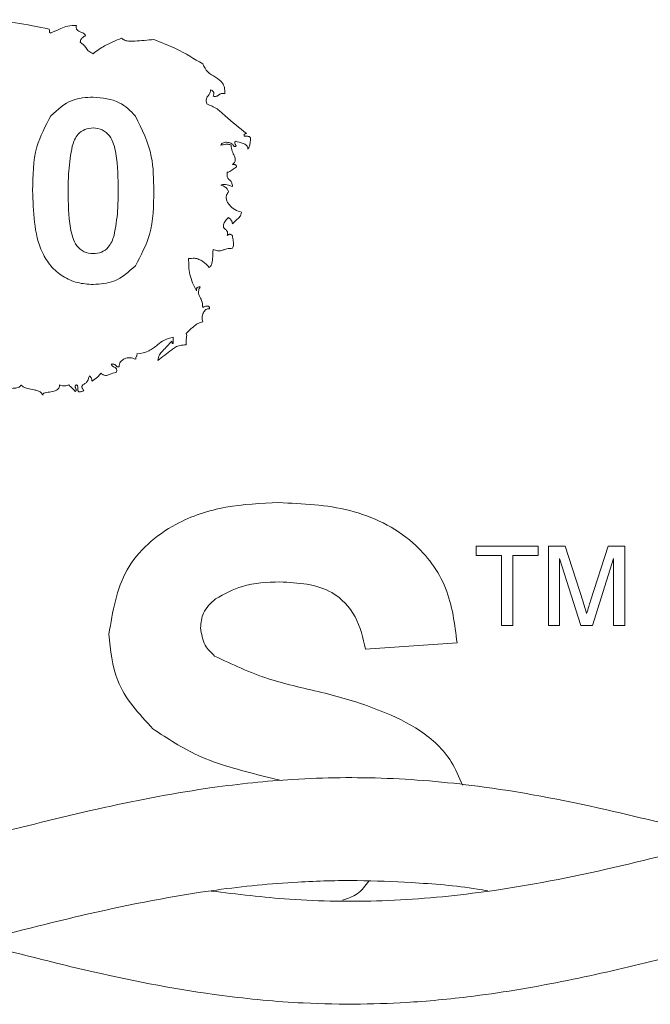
# Paper-space layout 'Sheet1' of a CAD drawing. Header units: millimetres. Extents: x 0 to 864, y 0 to 559.
# Tile 12 of 79: x 321 to 333, y 443 to 462. Entities that reach past the tile are written whole.
import ezdxf

# ---------------------------------------------------------------- set-up
doc = ezdxf.new("R2010")
doc.units = ezdxf.units.MM

psp = doc.layouts.new('Sheet1')

# ---------------------------------------------------------------- linework, layer by layer
at = {"color": 7, "linetype": 'Continuous', "lineweight": 15}
for p, q in [((324.228, 455.823), (324.228, 455.698)), ((330.113, 451.585), (330.113, 451.763)), ((330.113, 451.763), (331.318, 451.763)), ((330.607, 451.585), (330.113, 451.585)), ((330.607, 450.222), (330.607, 451.585)), ((331.318, 451.585), (330.824, 451.585)), ((330.824, 451.585), (330.824, 450.222)), ((331.318, 451.763), (331.318, 451.585)), ((331.515, 451.763), (331.842, 451.763)), ((331.515, 450.222), (331.515, 451.763)), ((331.842, 451.763), (332.187, 450.681)), ((332.332, 450.7), (332.673, 451.763)), ((332.673, 451.763), (332.997, 451.763)), ((332.997, 451.763), (332.997, 450.222)), ((332.141, 450.222), (331.733, 451.526)), ((331.733, 451.526), (331.733, 450.222)), ((332.78, 451.526), (332.369, 450.222)), ((332.78, 450.222), (332.78, 451.526)), ((330.824, 450.222), (330.607, 450.222)), ((331.733, 450.222), (331.515, 450.222)), ((332.369, 450.222), (332.141, 450.222)), ((332.997, 450.222), (332.78, 450.222)), ((329.74, 449.884), (327.962, 449.765)), ((326.329, 447.21), (325.95, 447.305))]:
    psp.add_line(p, q, dxfattribs=at)
for points, knots in [([(321.825, 461.807), (321.387, 461.899), (320.751, 462.033), (320.013, 461.901), (319.684, 461.692), (319.593, 461.535), (319.547, 461.457)], [0, 0, 0, 0, 0.539346, 0.782583, 0.891264, 1, 1, 1, 1]), ([(321.849, 461.732), (321.846, 461.733), (321.84, 461.734), (321.834, 461.741), (321.83, 461.75), (321.826, 461.772), (321.825, 461.791), (321.825, 461.807)], [0, 0, 0, 0, 0.110499, 0.210919, 0.319208, 0.441551, 1, 1, 1, 1]), ([(322.351, 461.881), (322.294, 461.881), (322.189, 461.879), (322.025, 461.809), (321.916, 461.761), (321.849, 461.732)], [0, 0, 0, 0, 0.318887, 0.588203, 1, 1, 1, 1]), ([(322.527, 461.682), (322.518, 461.697), (322.499, 461.727), (322.448, 461.745), (322.4, 461.763), (322.363, 461.789), (322.349, 461.82), (322.346, 461.849), (322.349, 461.87), (322.351, 461.881)], [0, 0, 0, 0, 0.171528, 0.350976, 0.534652, 0.705126, 0.785492, 0.880291, 1, 1, 1, 1]), ([(322.426, 461.556), (322.427, 461.568), (322.429, 461.591), (322.446, 461.62), (322.478, 461.651), (322.507, 461.669), (322.527, 461.682)], [0, 0, 0, 0, 0.215864, 0.399796, 0.576434, 1, 1, 1, 1]), ([(322.676, 461.331), (322.646, 461.344), (322.586, 461.371), (322.525, 461.471), (322.464, 461.524), (322.426, 461.556)], [0, 0, 0, 0, 0.287456, 0.566179, 1, 1, 1, 1]), ([(323.227, 461.632), (323.115, 461.587), (322.918, 461.51), (322.749, 461.385), (322.676, 461.331)], [0, 0, 0, 0, 0.572068, 1, 1, 1, 1]), ([(323.854, 461.606), (323.73, 461.594), (323.574, 461.579), (323.388, 461.571), (323.296, 461.582), (323.249, 461.616), (323.227, 461.632)], [0, 0, 0, 0, 0.579325, 0.735468, 0.874787, 1, 1, 1, 1]), ([(324.805, 461.131), (324.636, 461.234), (324.331, 461.419), (324, 461.549), (323.854, 461.606)], [0, 0, 0, 0, 0.556843, 1, 1, 1, 1]), ([(325.231, 460.554), (325.231, 460.594), (325.233, 460.666), (325.178, 460.789), (325.054, 460.882), (324.886, 460.962), (324.832, 461.075), (324.805, 461.131)], [0, 0, 0, 0, 0.1570379, 0.2833569, 0.5190984, 0.758846, 1, 1, 1, 1]), ([(324.88, 460.354), (324.876, 460.373), (324.868, 460.407), (324.874, 460.454), (324.891, 460.49), (324.916, 460.524), (324.949, 460.566), (324.953, 460.608), (324.955, 460.63)], [0, 0, 0, 0, 0.197666, 0.345698, 0.470972, 0.589942, 0.778043, 1, 1, 1, 1]), ([(324.955, 460.63), (324.965, 460.625), (324.984, 460.615), (325.007, 460.598), (325.019, 460.577), (325.02, 460.555), (325.015, 460.531), (325.009, 460.514), (325.005, 460.505)], [0, 0, 0, 0, 0.22489, 0.395573, 0.537833, 0.658002, 0.807463, 1, 1, 1, 1]), ([(321.857, 460.124), (321.987, 460.244), (322.222, 460.46), (322.537, 460.48), (322.676, 460.489)], [0, 0, 0, 0, 0.5580826, 1, 1, 1, 1]), ([(322.676, 460.489), (322.855, 460.473), (323.175, 460.443), (323.4, 460.219), (323.499, 460.119)], [0, 0, 0, 0, 0.5595623, 1, 1, 1, 1]), ([(325.005, 460.505), (325.02, 460.502), (325.045, 460.498), (325.08, 460.505), (325.105, 460.52), (325.126, 460.536), (325.146, 460.549), (325.169, 460.558), (325.198, 460.561), (325.219, 460.557), (325.231, 460.554)], [0, 0, 0, 0, 0.180499, 0.315853, 0.43411, 0.549072, 0.64057, 0.738275, 0.852954, 1, 1, 1, 1]), ([(325.656, 459.779), (325.515, 459.89), (325.32, 460.044), (325.085, 460.272), (324.95, 460.326), (324.88, 460.354)], [0, 0, 0, 0, 0.553476, 0.770714, 1, 1, 1, 1]), ([(321.501, 458.674), (321.504, 458.962), (321.51, 459.475), (321.751, 459.926), (321.857, 460.124)], [0, 0, 0, 0, 0.5614898, 1, 1, 1, 1]), ([(323.499, 460.119), (323.623, 459.863), (323.847, 459.402), (323.85, 458.892), (323.852, 458.667)], [0, 0, 0, 0, 0.5575605, 1, 1, 1, 1]), ([(322.676, 459.89), (322.622, 459.884), (322.513, 459.872), (322.345, 459.754), (322.298, 459.619), (322.269, 459.537)], [0, 0, 0, 0, 0.280292, 0.560017, 1, 1, 1, 1]), ([(323.16, 458.667), (323.16, 458.909), (323.16, 459.272), (323.048, 459.696), (322.86, 459.869), (322.738, 459.883), (322.676, 459.89)], [0, 0, 0, 0, 0.501645, 0.751183, 0.875364, 1, 1, 1, 1]), ([(325.406, 459.529), (325.417, 459.528), (325.429, 459.527), (325.442, 459.529), (325.446, 459.53), (325.449, 459.532), (325.451, 459.534), (325.451, 459.538), (325.45, 459.541), (325.446, 459.551), (325.437, 459.565), (325.427, 459.585), (325.423, 459.606), (325.428, 459.621), (325.43, 459.629)], [0, 0, 0, 0, 0.213314, 0.246887, 0.273174, 0.293702, 0.314989, 0.33604, 0.360962, 0.391196, 0.55818, 0.693318, 0.837257, 1, 1, 1, 1]), ([(325.43, 459.629), (325.483, 459.617), (325.56, 459.601), (325.646, 459.562), (325.676, 459.519), (325.679, 459.493), (325.681, 459.479)], [0, 0, 0, 0, 0.5192239, 0.7523823, 0.8671428, 1, 1, 1, 1]), ([(325.607, 459.728), (325.606, 459.733), (325.604, 459.742), (325.605, 459.753), (325.609, 459.763), (325.618, 459.771), (325.635, 459.777), (325.648, 459.778), (325.656, 459.779)], [0, 0, 0, 0, 0.170006, 0.30247, 0.41268, 0.51645, 0.741654, 1, 1, 1, 1]), ([(325.73, 459.704), (325.722, 459.709), (325.704, 459.721), (325.662, 459.733), (325.629, 459.73), (325.607, 459.728)], [0, 0, 0, 0, 0.235141, 0.492774, 1, 1, 1, 1]), ([(325.681, 459.479), (325.691, 459.495), (325.711, 459.53), (325.729, 459.607), (325.73, 459.666), (325.73, 459.704)], [0, 0, 0, 0, 0.242243, 0.511632, 1, 1, 1, 1]), ([(322.269, 459.537), (322.242, 459.376), (322.192, 459.087), (322.192, 458.795), (322.192, 458.667)], [0, 0, 0, 0, 0.559541, 1, 1, 1, 1]), ([(325.154, 459.554), (325.16, 459.565), (325.171, 459.586), (325.206, 459.604), (325.246, 459.611), (325.302, 459.608), (325.352, 459.592), (325.387, 459.566), (325.402, 459.549), (325.405, 459.535), (325.406, 459.529)], [0, 0, 0, 0, 0.114631, 0.233801, 0.36675, 0.509386, 0.784105, 0.863409, 0.934322, 1, 1, 1, 1]), ([(325.355, 459.554), (325.336, 459.562), (325.302, 459.576), (325.233, 459.569), (325.186, 459.56), (325.154, 459.554)], [0, 0, 0, 0, 0.293939, 0.533129, 1, 1, 1, 1]), ([(325.38, 459.178), (325.391, 459.187), (325.409, 459.202), (325.428, 459.23), (325.438, 459.263), (325.434, 459.301), (325.412, 459.359), (325.367, 459.438), (325.359, 459.513), (325.355, 459.554)], [0, 0, 0, 0, 0.098561, 0.177371, 0.245085, 0.343142, 0.451179, 0.70418, 1, 1, 1, 1]), ([(325.28, 459.028), (325.288, 459.028), (325.305, 459.029), (325.335, 459.045), (325.384, 459.08), (325.427, 459.109), (325.455, 459.128)], [0, 0, 0, 0, 0.110624, 0.241477, 0.489702, 1, 1, 1, 1]), ([(325.455, 459.128), (325.456, 459.132), (325.457, 459.14), (325.457, 459.15), (325.454, 459.159), (325.447, 459.168), (325.436, 459.173), (325.414, 459.177), (325.395, 459.178), (325.38, 459.178)], [0, 0, 0, 0, 0.111974, 0.202586, 0.278383, 0.37979, 0.484865, 0.602174, 1, 1, 1, 1]), ([(325.38, 458.752), (325.378, 458.777), (325.373, 458.819), (325.34, 458.866), (325.31, 458.891), (325.29, 458.916), (325.278, 458.944), (325.275, 458.982), (325.278, 459.011), (325.28, 459.028)], [0, 0, 0, 0, 0.242091, 0.406036, 0.54527, 0.626374, 0.717907, 0.836293, 1, 1, 1, 1]), ([(322.676, 456.847), (322.573, 456.854), (322.368, 456.867), (322.081, 456.995), (321.845, 457.197), (321.626, 457.549), (321.518, 458.06), (321.506, 458.469), (321.501, 458.674)], [0, 0, 0, 0, 0.125048, 0.249935, 0.374899, 0.499762, 0.749518, 1, 1, 1, 1]), ([(322.192, 458.667), (322.192, 458.425), (322.193, 458.062), (322.304, 457.638), (322.493, 457.466), (322.615, 457.453), (322.676, 457.447)], [0, 0, 0, 0, 0.501685, 0.751273, 0.87534, 1, 1, 1, 1]), ([(323.083, 457.799), (323.111, 457.96), (323.161, 458.247), (323.16, 458.538), (323.16, 458.667)], [0, 0, 0, 0, 0.559537, 1, 1, 1, 1]), ([(323.852, 458.667), (323.849, 458.378), (323.843, 457.863), (323.602, 457.411), (323.496, 457.212)], [0, 0, 0, 0, 0.561493, 1, 1, 1, 1]), ([(325.154, 458.778), (325.175, 458.785), (325.215, 458.799), (325.292, 458.779), (325.346, 458.763), (325.38, 458.752)], [0, 0, 0, 0, 0.2768998, 0.5299238, 1, 1, 1, 1]), ([(325.306, 458.652), (325.298, 458.67), (325.282, 458.704), (325.23, 458.751), (325.184, 458.768), (325.154, 458.778)], [0, 0, 0, 0, 0.279218, 0.546599, 1, 1, 1, 1]), ([(325.555, 458.252), (325.511, 458.265), (325.42, 458.294), (325.328, 458.375), (325.275, 458.456), (325.256, 458.522), (325.263, 458.593), (325.291, 458.632), (325.306, 458.652)], [0, 0, 0, 0, 0.243603, 0.507673, 0.633081, 0.751, 0.867926, 1, 1, 1, 1]), ([(325.205, 457.952), (325.205, 457.97), (325.204, 458.003), (325.219, 458.048), (325.253, 458.097), (325.284, 458.129), (325.306, 458.151)], [0, 0, 0, 0, 0.233713, 0.424964, 0.599453, 1, 1, 1, 1]), ([(325.306, 458.151), (325.324, 458.132), (325.351, 458.106), (325.376, 458.062), (325.379, 458.039), (325.38, 458.026)], [0, 0, 0, 0, 0.531534, 0.748933, 1, 1, 1, 1]), ([(325.38, 458.026), (325.418, 458.063), (325.466, 458.11), (325.527, 458.164), (325.55, 458.204), (325.554, 458.235), (325.555, 458.252)], [0, 0, 0, 0, 0.540936, 0.68222, 0.828671, 1, 1, 1, 1]), ([(325.28, 457.801), (325.283, 457.813), (325.288, 457.835), (325.285, 457.866), (325.276, 457.889), (325.249, 457.919), (325.224, 457.938), (325.205, 457.952)], [0, 0, 0, 0, 0.205635, 0.3625138, 0.4928339, 0.614577, 1, 1, 1, 1]), ([(322.676, 457.447), (322.731, 457.452), (322.84, 457.464), (323.007, 457.582), (323.054, 457.717), (323.083, 457.799)], [0, 0, 0, 0, 0.2803373, 0.5600256, 1, 1, 1, 1]), ([(325.38, 457.801), (325.374, 457.806), (325.362, 457.814), (325.343, 457.822), (325.323, 457.824), (325.301, 457.816), (325.288, 457.806), (325.28, 457.801)], [0, 0, 0, 0, 0.2146962, 0.3916403, 0.5511117, 0.7515375, 1, 1, 1, 1]), ([(325.38, 457.551), (325.39, 457.573), (325.408, 457.616), (325.393, 457.702), (325.385, 457.762), (325.38, 457.801)], [0, 0, 0, 0, 0.281255, 0.533479, 1, 1, 1, 1]), ([(324.93, 457.175), (324.944, 457.189), (324.971, 457.218), (324.987, 457.282), (324.997, 457.384), (325.002, 457.467), (325.005, 457.525)], [0, 0, 0, 0, 0.153545, 0.3259, 0.520533, 1, 1, 1, 1]), ([(325.005, 457.525), (325.034, 457.516), (325.081, 457.501), (325.148, 457.5), (325.206, 457.52), (325.281, 457.546), (325.343, 457.549), (325.38, 457.551)], [0, 0, 0, 0, 0.2327098, 0.3848958, 0.5170051, 0.7072232, 1, 1, 1, 1]), ([(324.53, 457.35), (324.568, 457.354), (324.635, 457.362), (324.729, 457.341), (324.831, 457.284), (324.89, 457.22), (324.93, 457.175)], [0, 0, 0, 0, 0.2447155, 0.4398137, 0.6115669, 1, 1, 1, 1]), ([(324.68, 456.725), (324.629, 456.829), (324.532, 457.026), (324.53, 457.246), (324.53, 457.35)], [0, 0, 0, 0, 0.526004, 1, 1, 1, 1]), ([(323.496, 457.212), (323.365, 457.092), (323.131, 456.876), (322.816, 456.856), (322.676, 456.847)], [0, 0, 0, 0, 0.558064, 1, 1, 1, 1]), ([(324.754, 456.799), (324.745, 456.8), (324.728, 456.8), (324.706, 456.794), (324.69, 456.781), (324.682, 456.764), (324.679, 456.745), (324.679, 456.732), (324.68, 456.725)], [0, 0, 0, 0, 0.217882, 0.393826, 0.549822, 0.67814, 0.825335, 1, 1, 1, 1]), ([(324.805, 456.399), (324.801, 456.446), (324.794, 456.529), (324.74, 456.613), (324.718, 456.681), (324.722, 456.742), (324.742, 456.779), (324.754, 456.799)], [0, 0, 0, 0, 0.326472, 0.582849, 0.703121, 0.831547, 1, 1, 1, 1]), ([(324.805, 456.124), (324.798, 456.152), (324.783, 456.21), (324.807, 456.283), (324.836, 456.332), (324.864, 456.36), (324.896, 456.378), (324.919, 456.375), (324.93, 456.373)], [0, 0, 0, 0, 0.263988, 0.54225, 0.674032, 0.793264, 0.898941, 1, 1, 1, 1]), ([(324.93, 456.373), (324.931, 456.379), (324.934, 456.388), (324.933, 456.401), (324.93, 456.411), (324.922, 456.421), (324.908, 456.427), (324.886, 456.429), (324.856, 456.424), (324.83, 456.415), (324.812, 456.406), (324.807, 456.401), (324.805, 456.399)], [0, 0, 0, 0, 0.090193, 0.162075, 0.221587, 0.27546, 0.368091, 0.474065, 0.66105, 0.885898, 0.952934, 1, 1, 1, 1]), ([(324.48, 455.898), (324.533, 455.948), (324.607, 456.017), (324.716, 456.097), (324.775, 456.114), (324.805, 456.124)], [0, 0, 0, 0, 0.545642, 0.763896, 1, 1, 1, 1]), ([(323.527, 455.498), (323.607, 455.511), (323.755, 455.534), (323.913, 455.667), (324.059, 455.779), (324.17, 455.808), (324.228, 455.823)], [0, 0, 0, 0, 0.301192, 0.565082, 0.772559, 1, 1, 1, 1]), ([(324.48, 455.673), (324.481, 455.719), (324.483, 455.78), (324.495, 455.856), (324.485, 455.883), (324.48, 455.898)], [0, 0, 0, 0, 0.61958, 0.79921, 1, 1, 1, 1]), ([(324.204, 455.748), (324.147, 455.685), (324.067, 455.596), (323.952, 455.482), (323.937, 455.41), (323.929, 455.372)], [0, 0, 0, 0, 0.544303, 0.759173, 1, 1, 1, 1]), ([(323.929, 455.372), (324.02, 455.439), (324.135, 455.525), (324.274, 455.634), (324.37, 455.671), (324.441, 455.672), (324.48, 455.673)], [0, 0, 0, 0, 0.531025, 0.670451, 0.820473, 1, 1, 1, 1]), ([(324.228, 455.698), (324.226, 455.698), (324.223, 455.699), (324.219, 455.7), (324.214, 455.704), (324.211, 455.709), (324.207, 455.724), (324.206, 455.737), (324.204, 455.748)], [0, 0, 0, 0, 0.088801, 0.164661, 0.235163, 0.3435, 0.463438, 1, 1, 1, 1]), ([(323.178, 455.247), (323.18, 455.265), (323.183, 455.3), (323.207, 455.347), (323.242, 455.382), (323.302, 455.416), (323.395, 455.432), (323.466, 455.409), (323.503, 455.397)], [0, 0, 0, 0, 0.128755, 0.246435, 0.361494, 0.479335, 0.729586, 1, 1, 1, 1]), ([(323.503, 455.397), (323.503, 455.408), (323.504, 455.428), (323.519, 455.45), (323.529, 455.473), (323.528, 455.489), (323.527, 455.498)], [0, 0, 0, 0, 0.2988884, 0.5496873, 0.7511639, 1, 1, 1, 1]), ([(323.028, 455.298), (323.035, 455.3), (323.047, 455.303), (323.065, 455.303), (323.081, 455.3), (323.096, 455.291), (323.112, 455.273), (323.127, 455.256), (323.146, 455.248), (323.161, 455.245), (323.172, 455.246), (323.178, 455.247)], [0, 0, 0, 0, 0.126362, 0.226265, 0.308757, 0.417253, 0.522181, 0.732368, 0.807626, 0.893939, 1, 1, 1, 1]), ([(323.128, 455.147), (323.13, 455.155), (323.133, 455.17), (323.133, 455.192), (323.126, 455.214), (323.104, 455.235), (323.076, 455.247), (323.052, 455.259), (323.034, 455.275), (323.03, 455.29), (323.028, 455.298)], [0, 0, 0, 0, 0.130193, 0.231527, 0.31447, 0.480254, 0.654094, 0.768757, 0.879414, 1, 1, 1, 1]), ([(322.477, 454.897), (322.494, 454.907), (322.529, 454.927), (322.579, 454.985), (322.593, 455.039), (322.602, 455.072)], [0, 0, 0, 0, 0.271232, 0.538238, 1, 1, 1, 1]), ([(322.602, 455.072), (322.61, 455.067), (322.627, 455.055), (322.646, 455.019), (322.65, 454.99), (322.652, 454.972)], [0, 0, 0, 0, 0.253629, 0.518253, 1, 1, 1, 1]), ([(322.652, 454.972), (322.69, 454.994), (322.757, 455.035), (322.806, 455.096), (322.827, 455.123)], [0, 0, 0, 0, 0.5601469, 1, 1, 1, 1]), ([(322.827, 455.123), (322.842, 455.112), (322.868, 455.093), (322.912, 455.08), (322.953, 455.083), (323.023, 455.109), (323.082, 455.13), (323.128, 455.147)], [0, 0, 0, 0, 0.1692315, 0.3012895, 0.4204335, 0.5432325, 1, 1, 1, 1]), ([(320.948, 454.747), (320.957, 454.762), (320.973, 454.791), (321.036, 454.824), (321.12, 454.833), (321.202, 454.837), (321.251, 454.858), (321.269, 454.878), (321.273, 454.891), (321.275, 454.897)], [0, 0, 0, 0, 0.1328477, 0.2598851, 0.5351226, 0.7948767, 0.8989047, 0.9477566, 1, 1, 1, 1]), ([(321.275, 454.897), (321.292, 454.881), (321.328, 454.846), (321.418, 454.82), (321.511, 454.806), (321.599, 454.784), (321.665, 454.754), (321.689, 454.716), (321.7, 454.697)], [0, 0, 0, 0, 0.143353, 0.301161, 0.570861, 0.725195, 0.865052, 1, 1, 1, 1]), ([(321.7, 454.697), (321.701, 454.703), (321.701, 454.715), (321.712, 454.729), (321.727, 454.739), (321.774, 454.755), (321.856, 454.759), (321.946, 454.777), (321.997, 454.819), (322.018, 454.854), (322.023, 454.882), (322.025, 454.897)], [0, 0, 0, 0, 0.042496, 0.081027, 0.123298, 0.172773, 0.432251, 0.711207, 0.799467, 0.892, 1, 1, 1, 1]), ([(322.025, 454.897), (322.043, 454.891), (322.074, 454.88), (322.135, 454.874), (322.175, 454.888), (322.201, 454.897)], [0, 0, 0, 0, 0.305001, 0.553977, 1, 1, 1, 1]), ([(322.201, 454.897), (322.226, 454.875), (322.271, 454.837), (322.309, 454.791), (322.325, 454.771)], [0, 0, 0, 0, 0.560889, 1, 1, 1, 1]), ([(322.325, 454.771), (322.329, 454.773), (322.336, 454.775), (322.344, 454.781), (322.348, 454.788), (322.35, 454.797), (322.347, 454.809), (322.339, 454.826), (322.331, 454.843), (322.327, 454.86), (322.327, 454.872), (322.332, 454.882), (322.34, 454.891), (322.347, 454.895), (322.351, 454.897)], [0, 0, 0, 0, 0.079029, 0.139554, 0.18956, 0.237348, 0.326027, 0.428681, 0.599906, 0.691996, 0.779544, 0.841117, 0.91228, 1, 1, 1, 1]), ([(322.351, 454.897), (322.353, 454.896), (322.359, 454.895), (322.368, 454.889), (322.378, 454.87), (322.378, 454.836), (322.377, 454.803), (322.383, 454.779), (322.389, 454.769), (322.397, 454.764), (322.405, 454.762), (322.416, 454.762), (322.432, 454.764), (322.444, 454.769), (322.451, 454.771)], [0, 0, 0, 0, 0.0416195, 0.0790856, 0.1545408, 0.3400015, 0.5612809, 0.6343953, 0.6987406, 0.7316702, 0.7681285, 0.8109211, 0.8922082, 1, 1, 1, 1]), ([(322.451, 454.771), (322.461, 454.772), (322.473, 454.774), (322.485, 454.779), (322.488, 454.781), (322.49, 454.783), (322.492, 454.786), (322.492, 454.79), (322.489, 454.797), (322.48, 454.809), (322.468, 454.824), (322.458, 454.843), (322.456, 454.858), (322.459, 454.872), (322.466, 454.885), (322.473, 454.893), (322.477, 454.897)], [0, 0, 0, 0, 0.177734, 0.204784, 0.226603, 0.244487, 0.260106, 0.286044, 0.316798, 0.378079, 0.556296, 0.651211, 0.747527, 0.817844, 0.899702, 1, 1, 1, 1]), ([(322.983, 450.056), (323.054, 450.494), (323.196, 451.369), (324.173, 452.219), (325.247, 452.565), (325.934, 452.595), (326.278, 452.61)], [0, 0, 0, 0, 0.278849, 0.557564, 0.778553, 1, 1, 1, 1]), ([(326.278, 452.61), (326.743, 452.59), (327.669, 452.551), (328.873, 451.972), (329.608, 450.977), (329.696, 450.248), (329.74, 449.884)], [0, 0, 0, 0, 0.281015, 0.560109, 0.779825, 1, 1, 1, 1]), ([(326.3, 451.069), (326.052, 451.061), (325.609, 451.047), (325.222, 450.835), (325.052, 450.741)], [0, 0, 0, 0, 0.560544, 1, 1, 1, 1]), ([(327.962, 449.765), (327.914, 449.982), (327.82, 450.414), (327.24, 451.022), (326.657, 451.051), (326.3, 451.069)], [0, 0, 0, 0, 0.281521, 0.560305, 1, 1, 1, 1]), ([(325.052, 450.741), (324.958, 450.656), (324.791, 450.502), (324.77, 450.279), (324.761, 450.18)], [0, 0, 0, 0, 0.558758, 1, 1, 1, 1]), ([(332.187, 450.681), (332.2, 450.639), (332.224, 450.564), (332.246, 450.488), (332.256, 450.455)], [0, 0, 0, 0, 0.560002, 1, 1, 1, 1]), ([(332.256, 450.455), (332.27, 450.501), (332.295, 450.583), (332.321, 450.664), (332.332, 450.7)], [0, 0, 0, 0, 0.559997, 1, 1, 1, 1]), ([(323.837, 448.213), (323.565, 448.508), (323.078, 449.035), (323.012, 449.744), (322.983, 450.056)], [0, 0, 0, 0, 0.559266, 1, 1, 1, 1]), ([(324.761, 450.18), (324.779, 450.06), (324.81, 449.844), (324.966, 449.695), (325.035, 449.63)], [0, 0, 0, 0, 0.55848, 1, 1, 1, 1]), ([(325.035, 449.63), (325.378, 449.468), (326.066, 449.144), (327.186, 448.926), (328.186, 448.619), (329.043, 448.212), (329.61, 447.699), (329.781, 447.278), (329.844, 447.122)], [0, 0, 0, 0, 0.20177, 0.40457, 0.607288, 0.759079, 0.910614, 1, 1, 1, 1]), ([(325.95, 447.305), (325.527, 447.412), (324.773, 447.603), (324.123, 448.027), (323.837, 448.213)], [0, 0, 0, 0, 0.560768, 1, 1, 1, 1]), ([(334.857, 446.095), (334.164, 446.274), (332.634, 446.67), (330.476, 447.094), (328.392, 447.285), (326.65, 447.264), (324.811, 447.074), (322.869, 446.704), (320.713, 446.161), (318.581, 445.601), (316.767, 445.21), (315.3, 444.992), (313.966, 444.872), (312.578, 444.856), (311.31, 444.935), (310.581, 445.04), (310.3, 445.081)], [0, 0, 0, 0, 0.0846075, 0.1868707, 0.2635592, 0.3384329, 0.4021445, 0.4874969, 0.5757028, 0.6653263, 0.7480927, 0.7973455, 0.8447387, 0.9111075, 0.9656428, 1, 1, 1, 1]), ([(349.567, 446.067), (348.939, 446.231), (347.544, 446.593), (345.317, 447.061), (343.037, 447.3), (340.957, 447.251), (339.036, 447.013), (337.071, 446.61), (334.91, 446.051), (332.584, 445.451), (330.36, 445.024), (328.32, 444.849), (326.575, 444.869), (325.473, 445.004), (324.967, 445.065)], [0, 0, 0, 0, 0.076599, 0.170196, 0.271254, 0.354551, 0.42521, 0.505352, 0.594121, 0.688633, 0.789195, 0.865249, 0.938047, 1, 1, 1, 1]), ([(305.761, 444.067), (306.246, 443.942), (307.123, 443.716), (308.467, 443.4), (309.596, 443.177), (310.589, 443.029), (311.363, 442.942), (312.113, 442.888), (312.881, 442.863), (313.739, 442.872), (314.712, 442.933), (316.18, 443.104), (318.058, 443.472), (320.328, 444.057), (322.659, 444.661), (324.771, 445.075), (326.504, 445.247), (327.769, 445.28), (328.931, 445.231), (329.775, 445.166), (330.271, 445.08), (330.338, 445.068)], [0, 0, 0, 0, 0.059179, 0.107036, 0.163823, 0.197209, 0.228365, 0.258333, 0.288834, 0.322527, 0.363766, 0.408012, 0.50139, 0.592703, 0.685008, 0.785957, 0.850298, 0.896975, 0.939513, 0.99174, 1, 1, 1, 1]), ([(320.366, 444.067), (320.378, 444.064), (321.148, 443.872), (322.753, 443.449), (324.871, 443.045), (326.604, 442.882), (327.838, 442.858), (328.981, 442.903), (330.359, 443.044), (331.968, 443.328), (333.926, 443.79), (336.037, 444.351), (338.115, 444.843), (339.965, 445.144), (341.552, 445.278), (343.185, 445.26), (344.268, 445.19), (344.864, 445.085), (344.877, 445.083)], [0, 0, 0, 0, 0.001466, 0.094255, 0.196227, 0.260525, 0.306086, 0.348326, 0.400894, 0.474734, 0.545121, 0.640496, 0.732972, 0.799563, 0.867322, 0.926966, 0.998371, 1, 1, 1, 1]), ([(327.517, 444.89), (327.619, 444.922), (327.829, 444.99), (327.961, 445.167), (328.029, 445.259)], [0, 0, 0, 0, 0.4829878, 1, 1, 1, 1])]:
    psp.add_open_spline(points, degree=3, knots=knots, dxfattribs=at)

doc.saveas('drawing.dxf')
